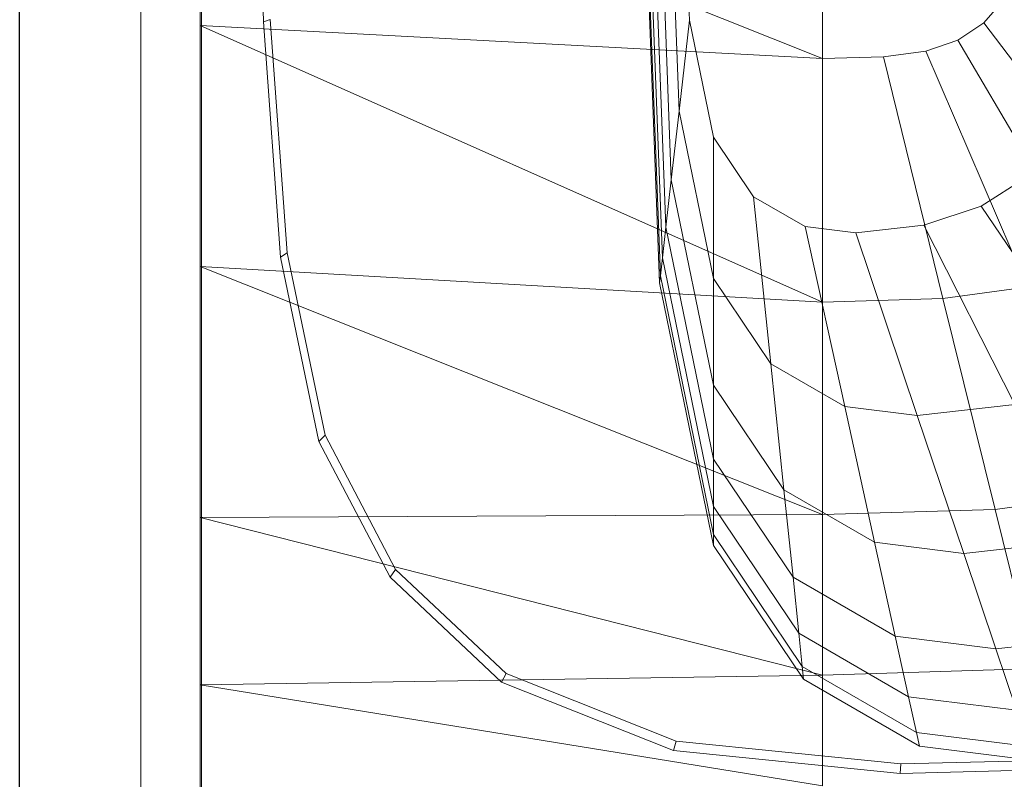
# Model space of a CAD drawing. Header units: metres. Extents: x 397.7 to 427.5, y 12.7 to 28.4.
# Tile 35 of 130: x 404.437 to 404.6, y 27.13 to 27.256. Entities that reach past the tile are written whole.
import ezdxf

# ---------------------------------------------------------------- set-up
doc = ezdxf.new("R2010")
doc.units = ezdxf.units.M
for name, color, linetype, lineweight in [('02_MOBILIARIO', 7, 'Continuous', 18), ('A-DETL-____-MBND', 7, 'Continuous', 18), ('A-GENM-____-OTLN', 7, 'Continuous', 18), ('A-WALL-____-MCUT', 7, 'Continuous', 25), ('A-WALL-____-OTLN', 7, 'Continuous', 25)]:
    doc.layers.add(name, color=color, linetype=linetype, lineweight=lineweight)

# ---------------------------------------------------------------- blocks, each defined once
blk = doc.blocks.new('Family - LONDR55-XX_ZZ-ARQ-CAA-M3D-Londres55-152769-05_ELEC_P2')
at = {"layer": 'A-GENM-____-OTLN', "color": 253, "true_color": 0xaaaaaa}
for p, q in [((0.6, 0.03), (0, 0.03)), ((0.6, 0.03), (0, 0.03)), ((0.6, 0.01), (0, 0.01)), ((0, 0.01), (0.6, 0.01)), ((0, 0.01), (0.6, 0.01)), ((0, 0.01), (0.6, 0.01)), ((0, 0), (0.6, 0)), ((0.6, 0), (0, 0))]:
    blk.add_line(p, q, dxfattribs=at)
blk = doc.blocks.new('Family - Mirall P2-152770-05_ELEC_P2')
blk.add_blockref('Family - LONDR55-XX_ZZ-ARQ-CAA-M3D-Londres55-152769-05_ELEC_P2', (0, 0))
blk = doc.blocks.new('Family - Evans P2-153146-05_ELEC_P2')
at = {"layer": 'A-WALL-____-MCUT', "color": 253, "true_color": 0xaaaaaa}
blk.add_line((0, 0), (4.54879, 0), dxfattribs=at)
at = {"layer": 'A-WALL-____-OTLN', "color": 253, "true_color": 0xaaaaaa}
blk.add_line((0, 0), (4.54879, 0), dxfattribs=at)
at = {"layer": 'A-WALL-____-OTLN', "color": 253, "lineweight": 18, "true_color": 0xaaaaaa}
blk.add_line((0, 0), (4.54879, 0), dxfattribs=at)
blk = doc.blocks.new('Family - Rentamans P2-153289-05_ELEC_P2')
at = {"layer": 'A-DETL-____-MBND', "color": 253, "true_color": 0xaaaaaa}
for p, q in [((0, 0.36146), (0, 0.00406)), ((0, 0.18276), (0, 0.14702)), ((0, 0.18276), (0.10273, 0.14157)), ((0.01046, 0.14766), (0.00965, 0.18276)), ((0.07584, 0.10456), (0.07287, 0.18276)), ((0.07598, 0.10571), (0.07304, 0.18276)), ((0.07689, 0.11374), (0.07426, 0.18276)), ((0.07778, 0.12158), (0.07545, 0.18276)), ((0.07907, 0.13292), (0.07717, 0.18276)), ((0.08078, 0.14793), (0.07945, 0.18276)), ((0.10273, 0.18276), (0.10273, 0.14157)), ((0.07631, 0.10869), (0.074, 0.1695)), ((0.13282, 0.15143), (0.12937, 0.14751)), ((0.01159, 0.14801), (0.01046, 0.14766)), ((0.01437, 0.10952), (0.01159, 0.14801)), ((0.08078, 0.14793), (0.07907, 0.13292)), ((0.08473, 0.12861), (0.08078, 0.14793)), ((0, 0.14702), (0, 0.10722)), ((0.10273, 0.14157), (0, 0.14702)), ((0, 0.14702), (0.10273, 0.10137)), ((0.01327, 0.10879), (0.01046, 0.14766)), ((0.12937, 0.14751), (0.12509, 0.14464)), ((0.15537, 0.1131), (0.12937, 0.14751)), ((0.12509, 0.14464), (0.11983, 0.14281)), ((0.14692, 0.10743), (0.12509, 0.14464)), ((0.10273, 0.14157), (0.11281, 0.14187)), ((0.10273, 0.14157), (0.10273, 0.10137)), ((0.11983, 0.14281), (0.11281, 0.14187)), ((0.11281, 0.14187), (0.12264, 0.10196)), ((0.11983, 0.14281), (0.13653, 0.10383)), ((0.07907, 0.13292), (0.07778, 0.12158)), ((0.08473, 0.10527), (0.07907, 0.13292)), ((0.09137, 0.11877), (0.08473, 0.12861)), ((0.08473, 0.12861), (0.08473, 0.10527)), ((0.13667, 0.12213), (0.12897, 0.11719)), ((0.07778, 0.12158), (0.07689, 0.11374)), ((0.08473, 0.08764), (0.07778, 0.12158)), ((0.09989, 0.11385), (0.09137, 0.11877)), ((0.09137, 0.11877), (0.09423, 0.09119)), ((0.12897, 0.11719), (0.1195, 0.11406)), ((0.12897, 0.11719), (0.14804, 0.08893)), ((0.10826, 0.11279), (0.09989, 0.11385)), ((0.09989, 0.11385), (0.10642, 0.08414)), ((0.1195, 0.11406), (0.10826, 0.11279)), ((0.1195, 0.11406), (0.13449, 0.08444)), ((0.07689, 0.11374), (0.07631, 0.10869)), ((0.08473, 0.07545), (0.07689, 0.11374)), ((0.10826, 0.11279), (0.1184, 0.08263)), ((0.01437, 0.10952), (0.01327, 0.10879)), ((0.02062, 0.07939), (0.01437, 0.10952)), ((0.01958, 0.07835), (0.01327, 0.10879)), ((0.07631, 0.10869), (0.07598, 0.1057)), ((0.08473, 0.0676), (0.07631, 0.10869)), ((0, 0.10722), (0, 0.06579)), ((0.10273, 0.10137), (0, 0.10722)), ((0, 0.10722), (0.10273, 0.06628)), ((0.07598, 0.10571), (0.07584, 0.10456)), ((0.08473, 0.06296), (0.07598, 0.1057)), ((0.08473, 0.06117), (0.07584, 0.10456)), ((0.09423, 0.09119), (0.08473, 0.10527)), ((0.08473, 0.10527), (0.08473, 0.08764)), ((0.13653, 0.10383), (0.12264, 0.10196)), ((0.12264, 0.10196), (0.10273, 0.10137)), ((0.10273, 0.10137), (0.10273, 0.06628)), ((0.12264, 0.10196), (0.13123, 0.06713)), ((0.10642, 0.08414), (0.09423, 0.09119)), ((0.09423, 0.09119), (0.09638, 0.07036)), ((0.09638, 0.07036), (0.08473, 0.08764)), ((0.08473, 0.08764), (0.08473, 0.07545)), ((0.1184, 0.08263), (0.10642, 0.08414)), ((0.10642, 0.08414), (0.11135, 0.0617)), ((0.13449, 0.08444), (0.1184, 0.08263)), ((0.1184, 0.08263), (0.12606, 0.05985)), ((0.02062, 0.07939), (0.01958, 0.07835)), ((0.03136, 0.05592), (0.01958, 0.07835)), ((0.03228, 0.05718), (0.02062, 0.07939)), ((0.09788, 0.05596), (0.08473, 0.07545)), ((0.08473, 0.07545), (0.08473, 0.0676)), ((0.11135, 0.0617), (0.09638, 0.07036)), ((0.09638, 0.07036), (0.09788, 0.05596)), ((0.1511, 0.06981), (0.13123, 0.06713)), ((0.08473, 0.06296), (0.08473, 0.0676)), ((0.09884, 0.04668), (0.08473, 0.0676)), ((0.13123, 0.06713), (0.10273, 0.06628)), ((0.13123, 0.06713), (0.13772, 0.04082)), ((0.10273, 0.06628), (0, 0.06579)), ((0, 0.06579), (0, 0.03818)), ((0, 0.06579), (0.10273, 0.03978)), ((0.10273, 0.06628), (0.10273, 0.03978)), ((0.08473, 0.06117), (0.08473, 0.06296)), ((0.09941, 0.0412), (0.08473, 0.06296)), ((0.14581, 0.06207), (0.12606, 0.05985)), ((0.09963, 0.03908), (0.08473, 0.06117)), ((0.12606, 0.05985), (0.11135, 0.0617)), ((0.11135, 0.0617), (0.11476, 0.0462)), ((0.12606, 0.05985), (0.13135, 0.04411)), ((0.03228, 0.05718), (0.03136, 0.05592)), ((0.05051, 0.04004), (0.03228, 0.05718)), ((0.04977, 0.03861), (0.03136, 0.05592)), ((0.11476, 0.0462), (0.09788, 0.05596)), ((0.09788, 0.05596), (0.09884, 0.04668)), ((0.11696, 0.0362), (0.09884, 0.04668)), ((0.09884, 0.04668), (0.09941, 0.0412)), ((0.13135, 0.04411), (0.11476, 0.0462)), ((0.11476, 0.0462), (0.11696, 0.0362)), ((0.15363, 0.04662), (0.13135, 0.04411)), ((0.13135, 0.04411), (0.13476, 0.03396)), ((0.11825, 0.0303), (0.09941, 0.0412)), ((0.09941, 0.0412), (0.09963, 0.03908)), ((0.13772, 0.04082), (0.10273, 0.03978)), ((0.10273, 0.03978), (0, 0.03818)), ((0.05051, 0.04004), (0.04977, 0.03861)), ((0.07861, 0.02883), (0.05051, 0.04004)), ((0.11875, 0.02802), (0.09963, 0.03908)), ((0.10273, 0.03978), (0.10273, 0.02147)), ((0, 0.03818), (0, 0.01543)), ((0, 0.03818), (0.10273, 0.02147)), ((0.07816, 0.02729), (0.04977, 0.03861)), ((0.13476, 0.03396), (0.11696, 0.0362)), ((0.11696, 0.0362), (0.11825, 0.0303)), ((0.13678, 0.02796), (0.11825, 0.0303)), ((0.11825, 0.0303), (0.11875, 0.02802)), ((0.07861, 0.02883), (0.07816, 0.02729)), ((0.11566, 0.02511), (0.07861, 0.02883)), ((0.13755, 0.02565), (0.11875, 0.02802)), ((0.11557, 0.02353), (0.07816, 0.02729)), ((0.11566, 0.02511), (0.11557, 0.02353)), ((0.13755, 0.02565), (0.11566, 0.02511)), ((0.13769, 0.02408), (0.11557, 0.02353))]:
    blk.add_line(p, q, dxfattribs=at)
blk = doc.blocks.new('LONDR55-XX_ZZ-ARQ-CAA-M3D-Londres55_ifc-1-05_ELEC_P2')
at = {"layer": '02_MOBILIARIO', "color": 253, "lineweight": 18, "true_color": 0xaaaaaa}
blk.add_blockref('Family - Rentamans P2-153289-05_ELEC_P2', (404.46677, 27.10751), dxfattribs=at)
at = {"layer": 'A-GENM-____-OTLN', "color": 253, "lineweight": 18, "true_color": 0xaaaaaa, "rotation": 90}
blk.add_blockref('Family - Mirall P2-152770-05_ELEC_P2', (404.46698, 26.99052), dxfattribs=at)
at = {"layer": 'A-WALL-____-OTLN', "color": 253, "lineweight": 18, "true_color": 0xaaaaaa, "rotation": 90}
blk.add_blockref('Family - Evans P2-153146-05_ELEC_P2', (404.43698, 23.51946), dxfattribs=at)

msp = doc.modelspace()

# ---------------------------------------------------------------- block references
at = {"lineweight": 5}
msp.add_blockref('LONDR55-XX_ZZ-ARQ-CAA-M3D-Londres55_ifc-1-05_ELEC_P2', (0, 0), dxfattribs=at)

doc.saveas('drawing.dxf')
